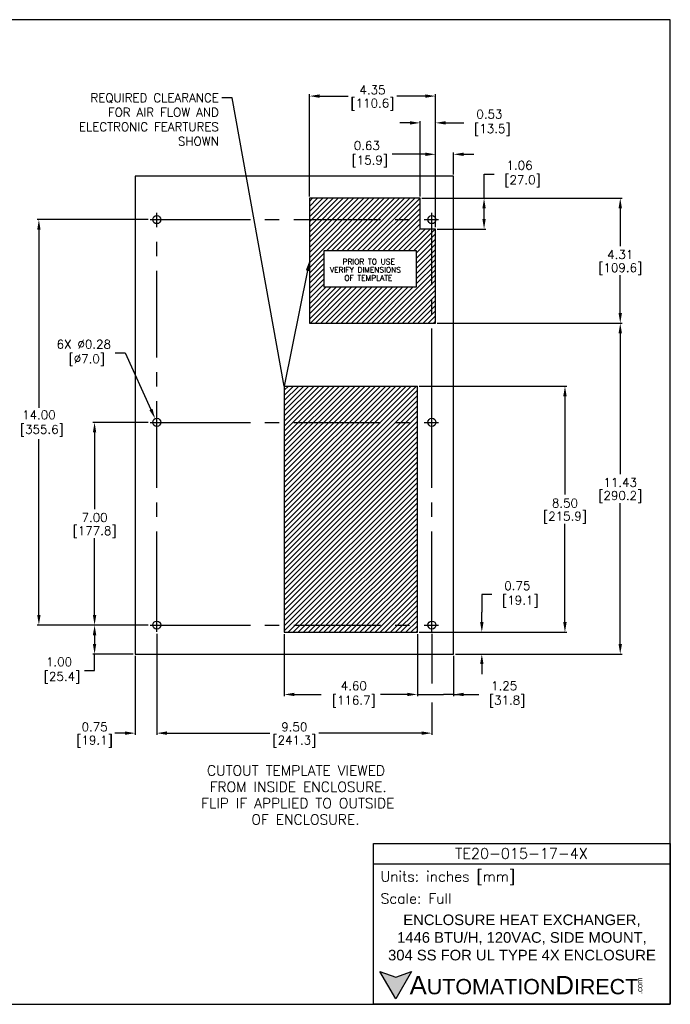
# Model space of a CAD drawing. Extents: x 895.5 to 952.4, y -8.3 to 25.7.
# Tile 5 of 5: x 929.9 to 952.4, y -8.3 to 25.7. Entities that reach past the tile are written whole.
import ezdxf
from ezdxf import colors
from ezdxf.entities.mleader import LeaderData, LeaderLine
from ezdxf.enums import TextEntityAlignment as Align
from ezdxf.math import Vec2, Vec3

# ---------------------------------------------------------------- set-up
doc = ezdxf.new("R2010")
doc.units = 0
doc.header["$LTSCALE"] = 4
doc.header["$MEASUREMENT"] = 0
doc.linetypes.add('CENTER2', pattern=[1.125, 0.75, -0.125, 0.125, -0.125])
doc.layers.get('0').update_dxf_attribs({"linetype": 'CONTINUOUS'})
doc.layers.get('DEFPOINTS').update_dxf_attribs({"linetype": 'CONTINUOUS'})
for name, color, linetype in [('CENTER', 40, 'CENTER2'), ('DIMENSIONS', 140, 'CONTINUOUS'), ('DIMENSIONS @ 1', 140, 'CONTINUOUS'), ('Hatch', 140, 'CONTINUOUS'), ('TEXT', 140, 'CONTINUOUS')]:
    doc.layers.add(name, color=color, linetype=linetype)
doc.styles.add('\\M+2ABAC\\M+2A6A11', font='txt')
doc.styles.add('ROMANS', font='romans.shx')
doc.styles.get("Standard").update_dxf_attribs({"font": 'romans.shx'})
doc.dimstyles.get("Standard").update_dxf_attribs({"dimtxt": 0.3, "dimasz": 0.35, "dimexe": 0.0625, "dimexo": 0.0625, "dimgap": 0.0625, "dimtad": 0, "dimtih": 1, "dimtoh": 1, "dimzin": 0, "dimdsep": 46, "dimtxsty": 'Standard', "dimcen": 0, "dimadec": 0, "dimazin": 0, "dimtfac": 1, "dimtofl": 0, "dimtmove": 0, "dimatfit": 3, "dimfxl": 0, "dimtolj": 1, "dimtzin": 0, "dimarcsym": 0})
pattern_1 = [(45, (899.86219, -10.74133), (-0.08838817, 0.08838817), [])]

# ---------------------------------------------------------------- blocks, each defined once
blk = doc.blocks.new('*D3')
at = {"layer": 'DEFPOINTS', "color": 0}
for p in [(932.501, 11.787), (934.418, 11.787), (934.418, 4.787)]:
    blk.add_point(p, dxfattribs=at)
at = {"layer": 'DIMENSIONS', "color": 0, "lineweight": -2}
for p, q in [((934.355, 11.787), (932.438, 11.787)), ((932.501, 11.437), (932.501, 8.79)), ((932.501, 5.137), (932.501, 7.783)), ((934.355, 4.787), (932.438, 4.787))]:
    blk.add_line(p, q, dxfattribs=at)
at = {"layer": 'DIMENSIONS', "color": 0}
for points in [[(932.442, 11.437), (932.559, 11.437), (932.501, 11.787)], [(932.442, 5.137), (932.559, 5.137), (932.501, 4.787)]]:
    blk.add_solid(points, dxfattribs=at)
at = {"layer": 'DIMENSIONS', "color": 0, "char_height": 0.3, "attachment_point": 5}
for s, insert in [('\\A1;7.00', (932.501, 8.499)), ('\\A1;[177.8]', (932.501, 7.996))]:
    blk.add_mtext(s, dxfattribs=dict(at, insert=insert))
blk = doc.blocks.new('*D16')
at = {"layer": 'DEFPOINTS', "color": 0}
for p in [(930.577, 18.787), (934.418, 18.787), (934.355, 4.787)]:
    blk.add_point(p, dxfattribs=at)
at = {"layer": 'DIMENSIONS', "color": 0, "lineweight": -2}
for p, q in [((934.355, 18.787), (930.515, 18.787)), ((930.577, 18.437), (930.577, 12.285)), ((930.577, 5.137), (930.577, 11.203)), ((934.293, 4.787), (930.515, 4.787))]:
    blk.add_line(p, q, dxfattribs=at)
at = {"layer": 'DIMENSIONS', "color": 0}
for points in [[(930.519, 18.437), (930.635, 18.437), (930.577, 18.787)], [(930.519, 5.137), (930.635, 5.137), (930.577, 4.787)]]:
    blk.add_solid(points, dxfattribs=at)
at = {"layer": 'DIMENSIONS', "color": 0, "insert": (930.577, 11.744), "char_height": 0.3, "attachment_point": 5}
blk.add_mtext('\\A1;14.00\\P [355.6]', dxfattribs=at)
blk = doc.blocks.new('*D4')
at = {"layer": 'DEFPOINTS', "color": 0}
for p in [(934.355, 4.787), (932.501, 3.787), (933.899, 3.787)]:
    blk.add_point(p, dxfattribs=at)
at = {"layer": 'DIMENSIONS', "color": 0, "lineweight": -2}
for p, q in [((934.293, 4.787), (932.438, 4.787)), ((932.501, 4.437), (932.501, 4.137)), ((933.837, 3.787), (932.438, 3.787)), ((932.501, 3.214), (932.501, 3.787)), ((932.151, 3.214), (932.501, 3.214))]:
    blk.add_line(p, q, dxfattribs=at)
at = {"layer": 'DIMENSIONS', "color": 0}
for points in [[(932.442, 4.437), (932.559, 4.437), (932.501, 4.787)], [(932.442, 4.137), (932.559, 4.137), (932.501, 3.787)]]:
    blk.add_solid(points, dxfattribs=at)
at = {"layer": 'DIMENSIONS', "color": 0, "insert": (931.274, 3.214), "char_height": 0.3, "attachment_point": 5}
blk.add_mtext('\\A1;1.00\\P [25.4]', dxfattribs=at)
blk = doc.blocks.new('*D5')
at = {"layer": 'DEFPOINTS', "color": 0}
for p in [(939.053, 4.537), (943.649, 4.537), (939.053, 2.391)]:
    blk.add_point(p, dxfattribs=at)
at = {"layer": 'DIMENSIONS', "color": 0, "lineweight": -2}
for p, q in [((939.053, 4.474), (939.053, 2.328)), ((943.649, 4.474), (943.649, 2.328)), ((939.403, 2.391), (940.331, 2.391)), ((943.299, 2.391), (942.371, 2.391))]:
    blk.add_line(p, q, dxfattribs=at)
at = {"layer": 'DIMENSIONS', "color": 0}
for points in [[(939.403, 2.449), (939.403, 2.332), (939.053, 2.391)], [(943.299, 2.449), (943.299, 2.332), (943.649, 2.391)]]:
    blk.add_solid(points, dxfattribs=at)
at = {"layer": 'DIMENSIONS', "color": 0, "insert": (941.351, 2.391), "char_height": 0.3, "attachment_point": 5}
blk.add_mtext('\\A1; 4.60\\P [116.7]', dxfattribs=at)
blk = doc.blocks.new('*D17')
at = {"layer": 'DEFPOINTS', "color": 0}
for p in [(934.649, 4.551), (944.149, 4.551), (934.649, 1.055)]:
    blk.add_point(p, dxfattribs=at)
at = {"layer": 'DIMENSIONS', "color": 0, "lineweight": -2}
for p, q in [((934.649, 4.488), (934.649, 0.993)), ((944.149, 4.488), (944.149, 2.772)), ((944.149, 2.11), (944.149, 0.993)), ((934.999, 1.055), (938.558, 1.055)), ((943.799, 1.055), (940.24, 1.055))]:
    blk.add_line(p, q, dxfattribs=at)
at = {"layer": 'DIMENSIONS', "color": 0}
for points in [[(934.999, 1.114), (934.999, 0.997), (934.649, 1.055)], [(943.799, 1.114), (943.799, 0.997), (944.149, 1.055)]]:
    blk.add_solid(points, dxfattribs=at)
at = {"layer": 'DIMENSIONS', "color": 0, "char_height": 0.3, "attachment_point": 5}
for s, insert in [('\\A1;9.50', (939.399, 1.268)), ('\\A1;[241.3]', (939.399, 0.764))]:
    blk.add_mtext(s, dxfattribs=dict(at, insert=insert))
blk = doc.blocks.new('*D6')
at = {"layer": 'DEFPOINTS', "color": 0}
for p in [(934.649, 4.488), (933.899, 3.787), (933.899, 1.055)]:
    blk.add_point(p, dxfattribs=at)
at = {"layer": 'DIMENSIONS', "color": 0, "lineweight": -2}
for p, q in [((934.649, 4.426), (934.649, 0.993)), ((933.899, 3.724), (933.899, 0.993)), ((933.549, 1.055), (933.199, 1.055)), ((934.999, 1.055), (935.349, 1.055))]:
    blk.add_line(p, q, dxfattribs=at)
at = {"layer": 'DIMENSIONS', "color": 0}
for points in [[(933.549, 1.114), (933.549, 0.997), (933.899, 1.055)], [(934.999, 1.114), (934.999, 0.997), (934.649, 1.055)]]:
    blk.add_solid(points, dxfattribs=at)
at = {"layer": 'DIMENSIONS', "color": 0, "char_height": 0.3, "attachment_point": 5}
for s, insert in [('\\A1;0.75', (932.501, 1.268)), ('\\A1;[19.1]', (932.501, 0.764))]:
    blk.add_mtext(s, dxfattribs=dict(at, insert=insert))
blk = doc.blocks.new('*D7')
at = {"layer": 'DEFPOINTS', "color": 0}
for p in [(943.649, 4.537), (945.874, 4.537), (944.899, 3.787)]:
    blk.add_point(p, dxfattribs=at)
at = {"layer": 'DIMENSIONS', "color": 0, "lineweight": -2}
for p, q in [((946.224, 5.845), (945.874, 5.845)), ((945.874, 5.845), (945.874, 5.237)), ((945.874, 4.887), (945.874, 5.237)), ((943.712, 4.537), (945.937, 4.537)), ((944.962, 3.787), (945.937, 3.787)), ((945.874, 3.437), (945.874, 3.087))]:
    blk.add_line(p, q, dxfattribs=at)
at = {"layer": 'DIMENSIONS', "color": 0}
for points in [[(945.816, 4.887), (945.933, 4.887), (945.874, 4.537)], [(945.816, 3.437), (945.933, 3.437), (945.874, 3.787)]]:
    blk.add_solid(points, dxfattribs=at)
at = {"layer": 'DIMENSIONS', "color": 0, "insert": (947.101, 5.845), "char_height": 0.3, "attachment_point": 5}
blk.add_mtext('\\A1;0.75\\P [19.1]', dxfattribs=at)
blk = doc.blocks.new('*D8')
at = {"layer": 'DEFPOINTS', "color": 0}
for p in [(943.649, 13.037), (948.746, 13.037), (943.649, 4.537)]:
    blk.add_point(p, dxfattribs=at)
at = {"layer": 'DIMENSIONS', "color": 0, "lineweight": -2}
for p, q in [((943.712, 13.037), (948.808, 13.037)), ((948.746, 12.687), (948.746, 9.29)), ((948.746, 4.887), (948.746, 8.283)), ((943.712, 4.537), (948.808, 4.537))]:
    blk.add_line(p, q, dxfattribs=at)
at = {"layer": 'DIMENSIONS', "color": 0}
for points in [[(948.687, 12.687), (948.804, 12.687), (948.746, 13.037)], [(948.687, 4.887), (948.804, 4.887), (948.746, 4.537)]]:
    blk.add_solid(points, dxfattribs=at)
at = {"layer": 'DIMENSIONS', "color": 0, "char_height": 0.3, "attachment_point": 5}
for s, insert in [('\\A1;8.50', (948.746, 8.999)), ('\\A1;[215.9]', (948.746, 8.496))]:
    blk.add_mtext(s, dxfattribs=dict(at, insert=insert))
blk = doc.blocks.new('*D9')
at = {"layer": 'DEFPOINTS', "color": 0}
for p in [(944.274, 15.212), (950.655, 15.212), (944.962, 3.787)]:
    blk.add_point(p, dxfattribs=at)
at = {"layer": 'DIMENSIONS', "color": 0, "lineweight": -2}
for p, q in [((944.337, 15.212), (950.718, 15.212)), ((950.655, 14.862), (950.655, 10.003)), ((950.655, 4.137), (950.655, 8.996)), ((945.024, 3.787), (950.718, 3.787))]:
    blk.add_line(p, q, dxfattribs=at)
at = {"layer": 'DIMENSIONS', "color": 0}
for points in [[(950.597, 14.862), (950.714, 14.862), (950.655, 15.212)], [(950.597, 4.137), (950.714, 4.137), (950.655, 3.787)]]:
    blk.add_solid(points, dxfattribs=at)
at = {"layer": 'DIMENSIONS', "color": 0, "char_height": 0.3, "attachment_point": 5}
for s, insert in [('\\A1;11.43', (950.655, 9.712)), ('\\A1;[290.2]', (950.655, 9.208))]:
    blk.add_mtext(s, dxfattribs=dict(at, insert=insert))
blk = doc.blocks.new('*D10')
at = {"layer": 'DEFPOINTS', "color": 0}
for p in [(943.743, 19.525), (950.655, 19.525), (944.274, 15.212)]:
    blk.add_point(p, dxfattribs=at)
at = {"layer": 'DIMENSIONS', "color": 0, "lineweight": -2}
for p, q in [((943.806, 19.525), (950.718, 19.525)), ((950.655, 19.175), (950.655, 17.872)), ((950.655, 15.562), (950.655, 16.865)), ((944.337, 15.212), (950.718, 15.212))]:
    blk.add_line(p, q, dxfattribs=at)
at = {"layer": 'DIMENSIONS', "color": 0}
for points in [[(950.597, 19.175), (950.714, 19.175), (950.655, 19.525)], [(950.597, 15.562), (950.714, 15.562), (950.655, 15.212)]]:
    blk.add_solid(points, dxfattribs=at)
at = {"layer": 'DIMENSIONS', "color": 0, "char_height": 0.3, "attachment_point": 5}
for s, insert in [('\\A1;4.31', (950.655, 17.581)), ('\\A1;[109.6]', (950.655, 17.077))]:
    blk.add_mtext(s, dxfattribs=dict(at, insert=insert))
blk = doc.blocks.new('*D11')
at = {"layer": 'DEFPOINTS', "color": 0}
for p in [(944.274, 21.043), (944.899, 20.287), (944.274, 18.462)]:
    blk.add_point(p, dxfattribs=at)
at = {"layer": 'DIMENSIONS', "color": 0, "lineweight": -2}
for p, q in [((944.274, 18.524), (944.274, 21.105)), ((944.899, 20.349), (944.899, 21.105)), ((943.924, 21.043), (942.78, 21.043)), ((945.249, 21.043), (945.599, 21.043))]:
    blk.add_line(p, q, dxfattribs=at)
at = {"layer": 'DIMENSIONS', "color": 0}
for points in [[(943.924, 21.101), (943.924, 20.984), (944.274, 21.043)], [(945.249, 21.101), (945.249, 20.984), (944.899, 21.043)]]:
    blk.add_solid(points, dxfattribs=at)
at = {"layer": 'DIMENSIONS', "color": 0, "insert": (941.903, 21.043), "char_height": 0.3, "attachment_point": 5}
blk.add_mtext('\\A1;0.63\\P [15.9]', dxfattribs=at)
blk = doc.blocks.new('*D22')
at = {"layer": 'DEFPOINTS', "color": 0}
for p in [(943.649, 4.537), (944.899, 3.787), (943.649, 2.391)]:
    blk.add_point(p, dxfattribs=at)
at = {"layer": 'DIMENSIONS @ 1', "color": 0, "lineweight": -2}
for p, q in [((943.649, 4.474), (943.649, 2.328)), ((944.899, 3.724), (944.899, 2.328)), ((943.299, 2.391), (942.949, 2.391)), ((943.649, 2.391), (943.999, 2.391)), ((943.999, 2.391), (944.549, 2.391)), ((944.899, 2.391), (944.549, 2.391)), ((944.899, 2.391), (945.77, 2.391)), ((945.249, 2.391), (945.599, 2.391))]:
    blk.add_line(p, q, dxfattribs=at)
at = {"layer": 'DIMENSIONS @ 1', "color": 0}
for points in [[(943.299, 2.449), (943.299, 2.332), (943.649, 2.391)], [(945.249, 2.449), (945.249, 2.332), (944.899, 2.391)]]:
    blk.add_solid(points, dxfattribs=at)
at = {"layer": 'DIMENSIONS @ 1', "color": 0, "insert": (946.647, 2.391), "char_height": 0.3, "attachment_point": 5}
blk.add_mtext('\\A1;1.25\\P [31.8]', dxfattribs=at)
blk = doc.blocks.new('*D12')
at = {"layer": 'DEFPOINTS', "color": 0}
for p in [(939.921, 23.053), (939.921, 19.525), (944.274, 18.462)]:
    blk.add_point(p, dxfattribs=at)
at = {"layer": 'DIMENSIONS', "color": 0, "lineweight": -2}
for p, q in [((939.921, 19.587), (939.921, 23.115)), ((940.271, 23.053), (941.257, 23.053)), ((943.924, 23.053), (942.939, 23.053)), ((944.274, 18.524), (944.274, 23.115))]:
    blk.add_line(p, q, dxfattribs=at)
at = {"layer": 'DIMENSIONS', "color": 0}
for points in [[(940.271, 23.111), (940.271, 22.994), (939.921, 23.053)], [(943.924, 23.111), (943.924, 22.994), (944.274, 23.053)]]:
    blk.add_solid(points, dxfattribs=at)
at = {"layer": 'DIMENSIONS', "color": 0, "char_height": 0.3, "attachment_point": 5}
for s, insert in [('\\A1;4.35', (942.098, 23.265)), ('\\A1;[110.6]', (942.098, 22.761))]:
    blk.add_mtext(s, dxfattribs=dict(at, insert=insert))
blk = doc.blocks.new('*D13')
at = {"layer": 'DEFPOINTS', "color": 0}
for p in [(943.743, 22.128), (943.743, 19.525), (944.274, 18.462)]:
    blk.add_point(p, dxfattribs=at)
at = {"layer": 'DIMENSIONS', "color": 0, "lineweight": -2}
for p, q in [((943.393, 22.128), (943.043, 22.128)), ((943.743, 19.587), (943.743, 22.191)), ((944.274, 18.524), (944.274, 22.191)), ((944.624, 22.128), (945.259, 22.128))]:
    blk.add_line(p, q, dxfattribs=at)
at = {"layer": 'DIMENSIONS', "color": 0}
for points in [[(943.393, 22.186), (943.393, 22.07), (943.743, 22.128)], [(944.624, 22.186), (944.624, 22.07), (944.274, 22.128)]]:
    blk.add_solid(points, dxfattribs=at)
at = {"layer": 'DIMENSIONS', "color": 0, "insert": (946.136, 22.128), "char_height": 0.3, "attachment_point": 5}
blk.add_mtext('\\A1;0.53\\P [13.5]', dxfattribs=at)
blk = doc.blocks.new('*D14')
at = {"layer": 'DEFPOINTS', "color": 0}
for p in [(943.743, 19.525), (944.274, 18.462), (945.952, 18.462)]:
    blk.add_point(p, dxfattribs=at)
at = {"layer": 'DIMENSIONS', "color": 0, "lineweight": -2}
for p, q in [((945.952, 19.525), (945.952, 20.362)), ((945.952, 20.362), (946.302, 20.362)), ((943.806, 19.525), (946.014, 19.525)), ((945.952, 18.812), (945.952, 19.175)), ((944.337, 18.462), (946.014, 18.462))]:
    blk.add_line(p, q, dxfattribs=at)
at = {"layer": 'DIMENSIONS', "color": 0}
for points in [[(945.893, 19.175), (946.01, 19.175), (945.952, 19.525)], [(945.893, 18.812), (946.01, 18.812), (945.952, 18.462)]]:
    blk.add_solid(points, dxfattribs=at)
at = {"layer": 'DIMENSIONS', "color": 0, "insert": (947.178, 20.362), "char_height": 0.3, "attachment_point": 5}
blk.add_mtext('\\A1;1.06\\P [27.0]', dxfattribs=at)
blk = doc.blocks.new('*D15')
at = {"layer": 'DEFPOINTS', "color": 0}
for p in [(934.592, 11.913), (934.706, 11.661)]:
    blk.add_point(p, dxfattribs=at)
at = {"layer": 'DIMENSIONS', "color": 0, "lineweight": -2}
for p, q in [((933.212, 14.183), (933.562, 14.183)), ((933.562, 14.183), (934.447, 12.232))]:
    blk.add_line(p, q, dxfattribs=at)
at = {"layer": 'DIMENSIONS', "color": 0}
blk.add_solid([(934.5, 12.256), (934.394, 12.208), (934.592, 11.913)], dxfattribs=at)
at = {"layer": 'DIMENSIONS', "color": 0, "insert": (932.128, 14.183), "char_height": 0.3, "attachment_point": 5}
blk.add_mtext('\\A1;6X ∅0.28\\P [∅7.0]', dxfattribs=at)

msp = doc.modelspace()

# ---------------------------------------------------------------- hatches: boundary and pattern name
at = {"layer": 'Hatch', "linetype": 'Continuous'}
h = msp.add_hatch(dxfattribs=at)
h.set_pattern_fill('LINE', color=256, scale=0.999998, angle=45, style=0, pattern_type=2)
h.set_pattern_definition(pattern_1)
h.paths.add_polyline_path([(939.921, 15.212), (944.274, 15.212), (944.274, 18.462), (943.743, 18.462), (943.743, 19.525), (939.921, 19.525)])
h.paths.add_polyline_path([(943.621, 17.705), (940.419, 17.705), (940.419, 16.461), (943.621, 16.461)])
at = {"layer": 'Hatch'}
h = msp.add_hatch(dxfattribs=at)
h.set_pattern_fill('LINE', color=256, scale=0.999998, angle=45, style=0, pattern_type=2)
h.set_pattern_definition(pattern_1)
h.paths.add_polyline_path([(943.649, 4.537), (943.649, 13.037), (939.053, 13.037), (939.053, 4.537)])
at = {"layer": 'TEXT'}
msp.add_hatch(color=256, dxfattribs=at).paths.add_polyline_path([(943.445, -7.176), (942.9, -7.375), (942.354, -7.176), (942.9, -8.121)])

# ---------------------------------------------------------------- linework, layer by layer
for p, q in [((944.899, 20.287), (933.899, 20.287)), ((933.899, 20.287), (933.899, 3.787)), ((944.899, 3.787), (944.899, 20.287)), ((939.921, 19.525), (939.921, 15.212)), ((943.743, 19.525), (939.921, 19.525)), ((943.743, 18.462), (943.743, 19.525)), ((944.274, 18.462), (943.743, 18.462)), ((944.274, 15.212), (944.274, 18.462)), ((943.621, 17.705), (940.419, 17.705)), ((940.419, 17.705), (940.419, 16.461)), ((943.621, 16.461), (943.621, 17.705)), ((940.419, 16.461), (943.621, 16.461)), ((939.921, 15.212), (944.274, 15.212)), ((939.053, 13.037), (939.053, 4.537)), ((939.053, 13.037), (943.649, 13.037)), ((943.649, 4.537), (943.649, 13.037)), ((939.053, 4.537), (943.649, 4.537)), ((933.899, 3.787), (944.899, 3.787))]:
    msp.add_line(p, q)
for centre in [(934.649, 18.787), (944.149, 18.787), (934.649, 11.787), (944.149, 11.787), (934.649, 4.787), (944.149, 4.787)]:
    msp.add_circle(centre, 0.139)
at = {"layer": 'CENTER'}
for p, q in [((934.418, 18.787), (934.88, 18.787)), ((934.649, 18.551), (934.649, 19.023)), ((934.88, 18.787), (944.38, 18.787)), ((944.149, 12.023), (944.149, 19.023)), ((934.649, 5.023), (934.649, 18.551)), ((944.149, 5.023), (944.149, 12.023)), ((934.418, 11.787), (934.88, 11.787)), ((934.88, 11.787), (944.38, 11.787)), ((934.418, 4.787), (934.88, 4.787)), ((934.649, 4.551), (934.649, 5.023)), ((934.88, 4.787), (944.38, 4.787)), ((944.149, 4.551), (944.149, 5.023))]:
    msp.add_line(p, q, dxfattribs=at)
at = {"layer": 'DEFPOINTS'}
msp.add_lwpolyline([(895.455, -8.309), (952.384, -8.309), (952.384, 25.691), (895.455, 25.691)], close=True, dxfattribs=at)
at = {"layer": 'TEXT'}
msp.add_line((942.135, -3.459), (952.384, -3.459), dxfattribs=at)
for points in [[(942.135, -8.309), (942.135, -2.752), (952.384, -2.752), (952.384, -8.309)], [(943.445, -7.176), (942.9, -8.121), (942.354, -7.176), (942.9, -7.375)]]:
    msp.add_lwpolyline(points, close=True, dxfattribs=at)

# ---------------------------------------------------------------- texts
for s, height, p in [('PRIOR TO USE', 0.188, (941.066, 17.429)), ('VERIFY DIMENSIONS', 0.188, (940.631, 17.147)), ('OF TEMPLATE', 0.188, (941.128, 16.865)), ('CUTOUT TEMPLATE VIEWED', 0.35, (936.382, -0.063)), ('FROM INSIDE ENCLOSURE.', 0.35, (936.474, -0.627)), ('FLIP IF APPLIED TO OUTSIDE', 0.35, (936.181, -1.191)), ('OF ENCLOSURE.', 0.35, (937.916, -1.755))]:
    msp.add_text(s, height=height, dxfattribs=at).set_placement(p, align=Align.TOP_LEFT)
for s, insert, char_height, width, attachment_point, style in [('TE20-015-17-4X', (947.244, -3.1), 0.36538, 6.87765, 5, 'ROMANS'), (' Units: inches [mm]', (942.135, -3.95), 0.35325, 10.24947, 4, 'ROMANS'), (' Scale: Full', (942.135, -4.656), 0.35325, 10.24947, 4, 'ROMANS'), ('{\\fArial|b0|i0|c0|p34;     \\H1.2x;A\\H0.8333x;UTOMATION\\H1.2x;D\\H0.8333x;IRECT}', (942.354, -7.649), 0.52988, 8.97593, 4, '\\M+2ABAC\\M+2A6A11')]:
    msp.add_mtext(s, dxfattribs=dict(at, insert=insert, char_height=char_height, width=width, attachment_point=attachment_point, style=style))
at = {"layer": 'TEXT', "insert": (947.26, -6.003), "char_height": 0.36538, "width": 9.70245, "attachment_point": 5}
msp.add_mtext('{\\fArial|b0|i0|c0|p34;ENCLOSURE HEAT EXCHANGER,\\P1446 BTU/H, 120VAC, SIDE MOUNT,\\P304 SS FOR UL TYPE 4X ENCLOSURE}', dxfattribs=at)
at = {"layer": 'TEXT', "insert": (951.228, -7.959), "char_height": 0.19076, "width": 0.56527, "attachment_point": 1, "rotation": 90, "style": '\\M+2ABAC\\M+2A6A11'}
msp.add_mtext('{\\fArial|b0|i0|c0|p34;.com}', dxfattribs=at)

# ---------------------------------------------------------------- dimensions: what is measured, and where the dimension line sits
at = {"layer": 'DIMENSIONS @ 1'}
for base, p1, p2, picture, middle in [((939.921, 23.053), (944.274, 18.462), (939.921, 19.525), '*D12', (942.098, 23.053)), ((933.899, 1.055), (934.649, 4.488), (933.899, 3.787), '*D6', (932.501, 1.055)), ((934.649, 1.055), (944.149, 4.551), (934.649, 4.551), '*D17', (939.399, 1.055))]:
    dim = msp.add_linear_dim(base=base, p1=p1, p2=p2, dimstyle='Standard', override={"dimscale": 1, "dimpost": '\\X', "dimtix": 0, "dimtofl": 0, "dimtmove": 0, "dimatfit": 3}, dxfattribs=at)
    dim.commit()
    dim.dimension.update_dxf_attribs({"geometry": picture, "text_midpoint": middle})
for base, p1, p2, picture, middle, dimtype in [((943.743, 22.128), (944.274, 18.462), (943.743, 19.525), '*D13', (946.136, 22.128), 128), ((944.274085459, 21.04277516), (944.899085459, 20.286691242), (944.274085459, 18.461691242), '*D11', (941.903355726, 21.04277516), 128), ((943.649, 2.391), (944.899, 3.787), (943.649, 4.537), '*D22', (946.647, 2.391), 160)]:
    dim = msp.add_linear_dim(base=base, p1=p1, p2=p2, dimstyle='Standard', override={"dimscale": 1, "dimpost": '\\X', "dimtix": 0, "dimtofl": 0, "dimtmove": 0, "dimatfit": 3}, dxfattribs=at)
    dim.commit()
    dim.dimension.update_dxf_attribs({"geometry": picture, "text_midpoint": middle, "dimtype": dimtype})
for base, p1, p2, override, picture, middle in [((945.952, 18.462), (943.743, 19.525), (944.274, 18.462), {"dimscale": 1, "dimpost": '\\X', "dimtix": 0, "dimtofl": 0, "dimtmove": 0, "dimatfit": 3}, '*D14', (947.178, 20.362)), ((930.577, 18.787), (934.355, 4.787), (934.418, 18.787), {"dimscale": 1, "dimpost": '\\X', "dimtix": 0, "dimtofl": 0, "dimtmove": 0, "dimatfit": 3}, '*D16', (930.577, 11.744)), ((945.874, 4.537), (944.899, 3.787), (943.649, 4.537), {"dimscale": 1, "dimpost": '\\X', "dimtix": 0, "dimtofl": 0, "dimtmove": 1, "dimatfit": 3}, '*D7', (946.195, 5.845)), ((932.501, 3.787), (934.355, 4.787), (933.899, 3.787), {"dimscale": 1, "dimpost": '\\X', "dimtix": 0, "dimtofl": 0, "dimtmove": 1, "dimatfit": 3}, '*D4', (932.211, 3.214))]:
    dim = msp.add_linear_dim(base=base, p1=p1, p2=p2, angle=90, dimstyle='Standard', override=override, dxfattribs=at)
    dim.commit()
    dim.dimension.update_dxf_attribs({"geometry": picture, "text_midpoint": middle, "dimtype": 128})
for base, p1, p2, picture, middle in [((950.655, 19.525), (944.274, 15.212), (943.743, 19.525), '*D10', (950.655, 17.368)), ((950.655463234, 15.211691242), (944.961585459, 3.786691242), (944.274085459, 15.211691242), '*D9', (950.655463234, 9.499191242)), ((948.746, 13.037), (943.649, 4.537), (943.649, 13.037), '*D8', (948.746, 8.787)), ((932.501, 11.787), (934.418, 4.787), (934.418, 11.787), '*D3', (932.501, 8.287))]:
    dim = msp.add_linear_dim(base=base, p1=p1, p2=p2, angle=90, dimstyle='Standard', override={"dimscale": 1, "dimpost": '\\X', "dimtix": 0, "dimtofl": 0, "dimtmove": 0, "dimatfit": 3}, dxfattribs=at)
    dim.commit()
    dim.dimension.update_dxf_attribs({"geometry": picture, "text_midpoint": middle})
dim = msp.add_diameter_dim_2p(p1=(934.706, 11.661), p2=(934.592, 11.913), text='6X <>', dimstyle='Standard', override={"dimscale": 1, "dimpost": '\\X', "dimtix": 0, "dimtofl": 0, "dimtmove": 0, "dimatfit": 3}, dxfattribs=at)
dim.commit()
dim.dimension.update_dxf_attribs({"geometry": '*D15', "text_midpoint": (932.128, 14.183), "dimtype": 131})
dim = msp.add_linear_dim(base=(939.053, 2.391), p1=(943.649, 4.537), p2=(939.053, 4.537), text=' <>', dimstyle='Standard', override={"dimscale": 1, "dimpost": '\\X', "dimtix": 0, "dimtofl": 0, "dimtmove": 0, "dimatfit": 3}, dxfattribs=at)
dim.commit()
dim.dimension.update_dxf_attribs({"geometry": '*D5', "text_midpoint": (941.351, 2.391), "dimtype": 128})

# ---------------------------------------------------------------- leaders
at = {"layer": 'TEXT'}
ml = msp.add_multileader_mtext('Standard', dxfattribs=at)
ml.set_content('REQUIRED CLEARANCE\\PFOR AIR FLOW AND\\PELECTRONIC FEARTURES\\PSHOWN', color=256)
ml.set_leader_properties()
ml.build(insert=Vec2(0, 0))
ml.multileader.update_dxf_attribs({"dogleg_length": 0.36, "arrow_head_size": 0.35})
ctx = ml.context
ctx.base_point, ctx.char_height, ctx.arrow_head_size, ctx.landing_gap_size, ctx.plane_origin = Vec3(931.35, 22.993), 0.3, 0.35, 0.1, Vec3(939.921, 17.368)
ctx.text_align_type = 2
notes = []
notes.append((ctx, [(0, (1, 1, 0), (937.253, 22.993), (-1, 0), 0.36, [(1, [(939.921, 17.368), (939.053, 13.037)], 0, [])])]))
ctx.mtext.insert, ctx.mtext.alignment, ctx.mtext.flow_direction = Vec3(936.793, 23.143), 3, 5
for ctx, leaders in notes:
    for number, flags, end, landing, length, lines in leaders:
        leader = LeaderData()
        leader.index, (leader.has_last_leader_line, leader.has_dogleg_vector, leader.attachment_direction) = number, flags
        leader.last_leader_point, leader.dogleg_vector, leader.dogleg_length = Vec3(end), Vec3(landing), length
        for number, points, colour, breaks in lines:
            line = LeaderLine()
            line.index, line.vertices, line.color, line.breaks = number, Vec3.list(points), colors.encode_raw_color(colour), breaks
            leader.lines.append(line)
        ctx.leaders.append(leader)

doc.saveas('drawing.dxf')
